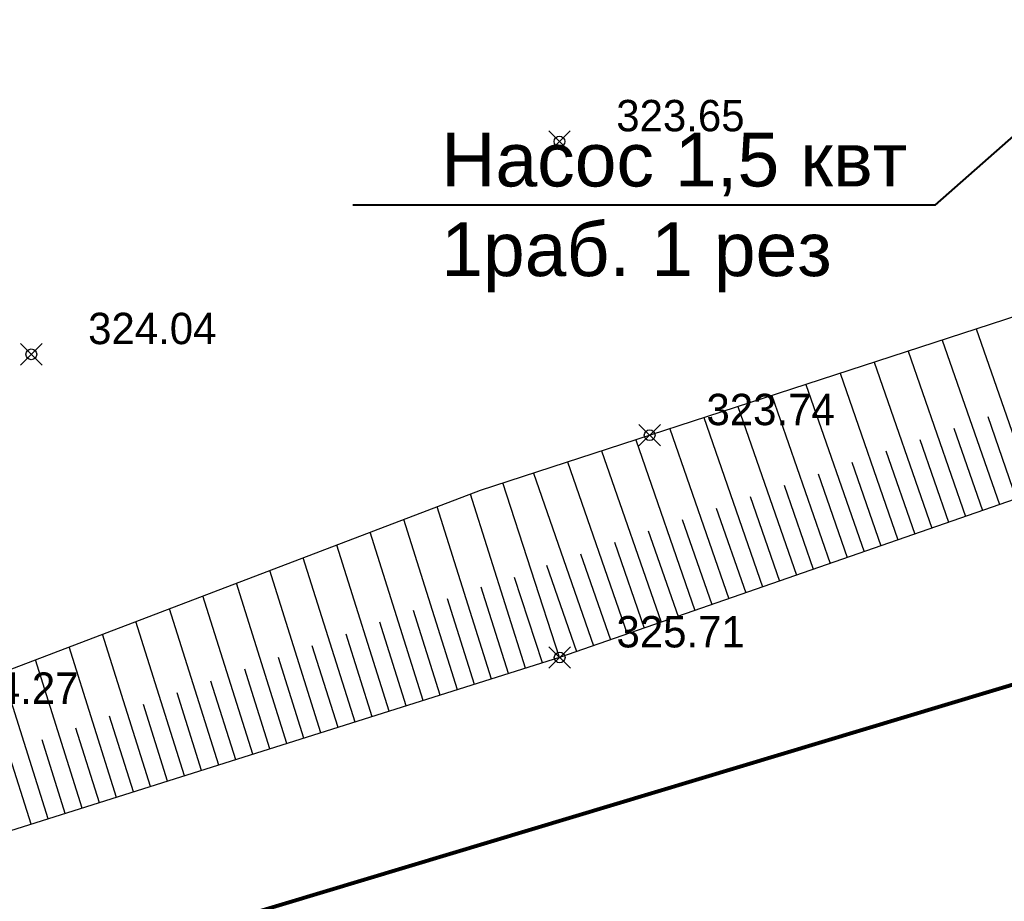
# Model space of a CAD drawing. Header units: metres. Extents: x 703615 to 712205, y 4306166 to 4311183.
# Tile 123 of 256: x 707586 to 707613, y 4308458 to 4308483. Entities that reach past the tile are written whole.
import ezdxf

# ---------------------------------------------------------------- set-up
doc = ezdxf.new("R2010")
doc.units = ezdxf.units.M
doc.header["$LTSCALE"] = 0.5
doc.header["$PDMODE"] = 35
doc.header["$PDSIZE"] = 0.3
doc.linetypes.add('Commnctn_Electr_VLP_High_Built_m1', pattern=[1, 1, 0])
for name, color, linetype in [('(004) Точки рельефа', 7, 'Continuous'), ('(035) Откосы', 7, 'Continuous'), ('Экспликация', 7, 'Continuous')]:
    doc.layers.add(name, color=color, linetype=linetype)
doc.layers.add('COMMN_OBJCT_ELCTR_L', color=7, linetype='Continuous', true_color=0x000000)
doc.styles.add('D-431', font='txt')
doc.styles.get("Standard").update_dxf_attribs({"font": 'times.ttf'})
doc.styles.add('стиль2', font='arial.ttf', dxfattribs={"height": 1.5})
doc.dimstyles.new('300', dxfattribs={"dimscale": 0.5, "dimtxt": 1.25, "dimasz": 0.75, "dimexe": 0, "dimexo": 0, "dimgap": 0.5, "dimtad": 1, "dimdec": 1, "dimzin": 0, "dimdsep": 46, "dimtxsty": 'Standard', "dimblk": 'OBLIQUE', "dimcen": 0, "dimclrd": 256, "dimclre": 256, "dimclrt": 256, "dimadec": 1, "dimazin": 0, "dimtfac": 1, "dimtdec": 1, "dimtofl": 0, "dimtmove": 0, "dimatfit": 3, "dimfxl": 3, "dimtfill": 2, "dimtfillclr": 7, "dimtolj": 1, "dimtzin": 0, "dimlwd": 25, "dimlwe": -1, "dimarcsym": 0})

# ---------------------------------------------------------------- blocks, each defined once
blk = doc.blocks.new('_Oblique')
at = {"color": 0, "linetype": 'ByBlock', "lineweight": -2}
blk.add_line((-0.5, -0.5), (0.5, 0.5), dxfattribs=at)
blk = doc.blocks.new('*D152')
at = {"transparency": 16777216}
for p, q in [((707606.924, 4308515.412), (707604.949, 4308514.854)), ((707616.973, 4308479.803), (707614.999, 4308479.245))]:
    blk.add_line(p, q, dxfattribs=at)
at = {"lineweight": 25, "transparency": 16777216}
blk.add_line((707614.999, 4308479.245), (707604.949, 4308514.854), dxfattribs=at)
at = {"layer": 'Defpoints', "color": 0, "transparency": 16777216}
for p in [(707606.924, 4308515.412), (707604.949, 4308514.854), (707616.973, 4308479.803)]:
    blk.add_point(p, dxfattribs=at)
at = {"lineweight": 25, "transparency": 16777216, "xscale": 0.375, "yscale": 0.375, "zscale": 0.375}
for p, rotation in [((707604.949, 4308514.854), 105.7600439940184), ((707614.999, 4308479.245), 285.7600439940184)]:
    blk.add_blockref('_Oblique', p, dxfattribs=dict(at, rotation=rotation))
at = {"lineweight": 30, "transparency": 16777216, "insert": (707610.515, 4308497.203), "char_height": 0.625, "attachment_point": 5, "rotation": 285.76, "bg_fill": 1, "box_fill_scale": 1.1, "bg_fill_color": 7, "bg_fill_true_color": 16777215, "bg_fill_transparency": 0}
blk.add_mtext('\\A1;37.0', dxfattribs=at)

msp = doc.modelspace()

# ---------------------------------------------------------------- linework, layer by layer
at = {"layer": '(035) Откосы'}
for p, q in [((707612.38, 4308474.206, 325.707), (707613.969, 4308469.634, 325.707)), ((707611.43, 4308473.897, 325.707), (707613.025, 4308469.306, 325.707)), ((707610.479, 4308473.588, 325.707), (707612.081, 4308468.978, 325.707)), ((707609.529, 4308473.279, 325.707), (707611.138, 4308468.65, 325.707)), ((707608.579, 4308472.97, 325.707), (707610.194, 4308468.322, 325.707)), ((707607.628, 4308472.661, 325.707), (707609.25, 4308467.994, 325.707)), ((707606.678, 4308472.352, 325.707), (707608.306, 4308467.666, 325.707)), ((707605.728, 4308472.042, 325.707), (707607.363, 4308467.338, 325.707)), ((707604.777, 4308471.733, 325.707), (707606.419, 4308467.01, 325.707)), ((707612.701, 4308471.761, 325.707), (707613.497, 4308469.47, 325.707)), ((707611.754, 4308471.442, 325.707), (707612.553, 4308469.142, 325.707)), ((707603.827, 4308471.424, 325.707), (707605.475, 4308466.682, 325.707)), ((707602.877, 4308471.115, 325.707), (707604.531, 4308466.354, 325.707)), ((707610.807, 4308471.124, 325.707), (707611.61, 4308468.814, 325.707)), ((707601.926, 4308470.806, 325.707), (707603.587, 4308466.026, 325.707)), ((707609.86, 4308470.805, 325.707), (707610.666, 4308468.486, 325.707)), ((707600.976, 4308470.497, 325.707), (707602.644, 4308465.698, 325.707)), ((707608.913, 4308470.487, 325.707), (707609.722, 4308468.158, 325.707)), ((707600.026, 4308470.188, 325.707), (707601.7, 4308465.37, 325.707)), ((707607.966, 4308470.168, 325.707), (707608.778, 4308467.83, 325.707)), ((707607.019, 4308469.849, 325.707), (707607.834, 4308467.502, 325.707)), ((707599.805, 4308464.742, 325.707), (707598.272, 4308469.602, 325.707)), ((707606.072, 4308469.531, 325.707), (707606.891, 4308467.174, 325.707)), ((707598.853, 4308464.442, 325.707), (707597.338, 4308469.247, 325.707)), ((707605.124, 4308469.212, 325.707), (707605.947, 4308466.846, 325.707)), ((707597.902, 4308464.142, 325.707), (707596.404, 4308468.891, 325.707)), ((707604.177, 4308468.894, 325.707), (707605.003, 4308466.518, 325.707)), ((707596.95, 4308463.842, 325.707), (707595.47, 4308468.535, 325.707)), ((707603.23, 4308468.575, 325.707), (707604.059, 4308466.19, 325.707)), ((707595.999, 4308463.542, 325.707), (707594.536, 4308468.18, 325.707)), ((707602.283, 4308468.257, 325.707), (707603.115, 4308465.862, 325.707)), ((707601.336, 4308467.938, 325.707), (707602.172, 4308465.534, 325.707)), ((707595.048, 4308463.242, 325.707), (707593.602, 4308467.824, 325.707)), ((707600.389, 4308467.62, 325.707), (707601.228, 4308465.206, 325.707)), ((707594.096, 4308462.942, 325.707), (707592.669, 4308467.469, 325.707)), ((707593.145, 4308462.642, 325.707), (707591.735, 4308467.113, 325.707)), ((707599.329, 4308464.592, 325.707), (707598.567, 4308467.008, 325.707)), ((707592.193, 4308462.342, 325.707), (707590.801, 4308466.758, 325.707)), ((707598.377, 4308464.292, 325.707), (707597.624, 4308466.68, 325.707)), ((707591.242, 4308462.042, 325.707), (707589.867, 4308466.402, 325.707)), ((707597.426, 4308463.992, 325.707), (707596.682, 4308466.353, 325.707)), ((707590.291, 4308461.742, 325.707), (707588.933, 4308466.047, 325.707)), ((707596.475, 4308463.692, 325.707), (707595.739, 4308466.025, 325.707)), ((707589.339, 4308461.442, 325.707), (707587.999, 4308465.691, 325.707)), ((707595.523, 4308463.392, 325.707), (707594.796, 4308465.697, 325.707)), ((707588.388, 4308461.142, 325.707), (707587.065, 4308465.336, 325.707)), ((707594.572, 4308463.092, 325.707), (707593.854, 4308465.369, 325.707)), ((707587.436, 4308460.842, 325.707), (707586.131, 4308464.98, 325.707)), ((707593.62, 4308462.792, 325.707), (707592.911, 4308465.041, 325.707)), ((707586.485, 4308460.542, 325.707), (707585.197, 4308464.624, 325.707)), ((707592.669, 4308462.492, 325.707), (707591.968, 4308464.714, 325.707)), ((707591.718, 4308462.192, 325.707), (707591.026, 4308464.386, 325.707)), ((707590.766, 4308461.892, 325.707), (707590.083, 4308464.058, 325.707)), ((707589.815, 4308461.592, 325.707), (707589.14, 4308463.73, 325.707)), ((707588.863, 4308461.292, 325.707), (707588.198, 4308463.403, 325.707)), ((707587.912, 4308460.992, 325.707), (707587.255, 4308463.075, 325.707)), ((707586.961, 4308460.692, 325.707), (707586.312, 4308462.747, 325.707)), ((707586.009, 4308460.392, 325.707), (707585.37, 4308462.419, 325.707))]:
    msp.add_line(p, q, dxfattribs=at)
at = {"layer": '(035) Откосы', "flags": 128}
for points, elevation in [([(707640.517, 4308478.832), (707618.283, 4308471.133), (707600.756, 4308465.042), (707579.589, 4308458.367), (707577.083, 4308458.968), (707575.847, 4308461.47), (707567.324, 4308487.787), (707567.143, 4308491.356), (707568.769, 4308493.447), (707572.489, 4308495.172), (707596.83, 4308503.517)], 325.707), ([(707599.083, 4308499.315), (707575.254, 4308491.861), (707573.678, 4308490.384), (707573.152, 4308487.305), (707575.096, 4308476.501), (707578.474, 4308465.13), (707579.311, 4308463.617), (707582.165, 4308463.47), (707598.543, 4308469.705)], 323.303), ([(707598.543, 4308469.705), (707619.926, 4308476.661), (707636.565, 4308480.916), (707636.565, 4308480.916)], 323.744), ([(707600.756, 4308465.042), (707599.172, 4308469.91)], 325.707), ([(707600.281, 4308464.892), (707599.5, 4308467.277)], 325.707)]:
    msp.add_lwpolyline(points, dxfattribs=dict(at, elevation=elevation))
at = {"color": 7, "lineweight": 40, "flags": 128}
msp.add_lwpolyline([(707624.926, 4308489.731), (707611.226, 4308477.662), (707594.986, 4308477.662)], dxfattribs=at)
at = {"color": 1, "lineweight": 80, "elevation": 325.711, "flags": 128}
msp.add_lwpolyline([(707586.063, 4308456.071), (707657.926, 4308477.681)], dxfattribs=at)
at = {"color": 0, "linetype": 'ByBlock', "lineweight": -2, "transparency": 16777216}
for p in [(707600.75, 4308479.434, 323.651), (707586.013, 4308473.499, 324.041), (707603.267, 4308471.242, 323.744), (707600.756, 4308465.042, 325.707)]:
    msp.add_point(p, dxfattribs=at)
at = {"layer": 'COMMN_OBJCT_ELCTR_L', "linetype": 'Commnctn_Electr_VLP_High_Built_m1', "lineweight": 20, "elevation": 325.711, "flags": 128}
msp.add_lwpolyline([(707556.588, 4308447.208), (707663.533, 4308479.367), (707719.586, 4308498.429), (707775.514, 4308516.831), (707832.756, 4308535.152), (708068.359, 4308609.08), (708068.718, 4308615.687)], dxfattribs=at)

# ---------------------------------------------------------------- texts
at = {"layer": '(004) Точки рельефа', "style": 'D-431'}
for s, p in [('323.65', (707602.336, 4308479.719, 323.651)), ('324.04', (707587.599, 4308473.782, 324.041)), ('323.74', (707604.853, 4308471.522, 323.744)), ('325.71', (707602.342, 4308465.323, 325.707)), ('324.27', (707583.751, 4308463.75, 324.267))]:
    msp.add_text(s, height=0.875, dxfattribs=at).set_placement(p)
at = {"layer": 'Экспликация', "linetype": 'Continuous', "lineweight": 15, "transparency": 33554687, "insert": (707597.45, 4308479.68, 0.333), "char_height": 1.5, "attachment_point": 1, "style": 'стиль2'}
msp.add_mtext_dynamic_manual_height_columns('Насос 1,5 квт\\P1раб. 1 рез', width=14.71274, gutter_width=15, heights=[0], dxfattribs=at)

# ---------------------------------------------------------------- dimensions: what is measured, and where the dimension line sits
at = {"color": 4, "lineweight": 30}
dim = msp.add_aligned_dim(p1=(707616.973, 4308479.803, 2.203), p2=(707606.924, 4308515.412, 2.203), distance=2.052, dimstyle='300', dxfattribs=at)
dim.commit()
dim.dimension.update_dxf_attribs({"geometry": '*D152', "text_midpoint": (707610.515, 4308497.203, 2.203)})

doc.saveas('drawing.dxf')
